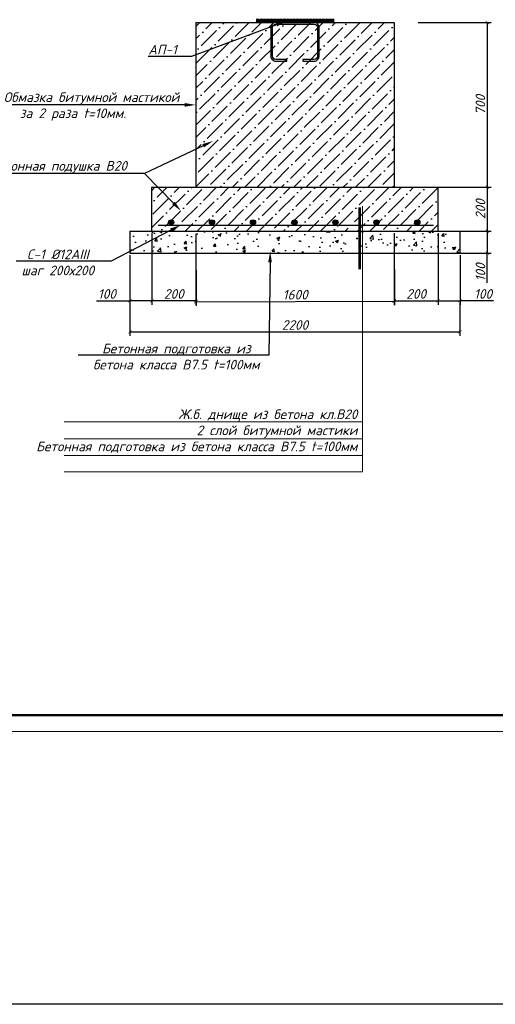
# Model space of a CAD drawing. Header units: millimetres. Extents: x 12962 to 32397, y -4138 to -1429.
# Tile 2 of 41: x 13599 to 13747, y -4138 to -3832. Entities that reach past the tile are written whole.
import ezdxf
from ezdxf import colors
from ezdxf.entities.mleader import LeaderData, LeaderLine
from ezdxf.math import Vec2, Vec3

# ---------------------------------------------------------------- set-up
doc = ezdxf.new("R2010")
doc.units = ezdxf.units.MM
for name, color, linetype in [('1', 7, 'Continuous'), ('KOLOD', 250, 'Continuous'), ('ЛИНИИ(та)', 3, 'Continuous')]:
    doc.layers.add(name, color=color, linetype=linetype)
for name, color, linetype, lineweight in [('1_В1', 160, 'Continuous', 100), ('_1 asosiy', 7, 'Continuous', 40), ('_Выноски', 40, 'Continuous', 15), ('Основные', 7, 'Continuous', 53)]:
    doc.layers.add(name, color=color, linetype=linetype, lineweight=lineweight)
doc.styles.add('ISOCPEUR', font='isocpeui.ttf')
doc.styles.add('НВК_Ш_(3)_И', font='isocpeui.ttf', dxfattribs={"height": 3})
doc.styles.add('Шрифт Р2', font='isocpeui.ttf', dxfattribs={"height": 2})
doc.dimstyles.new('ISOCPEUR ш2', dxfattribs={"dimtxt": 2, "dimasz": 1, "dimexe": 1.25, "dimexo": 0.625, "dimtad": 1, "dimlfac": 0.5, "dimtxsty": 'Шрифт Р2', "dimblk": 'ARCHTICK', "dimcen": 2.5, "dimadec": 0, "dimazin": 0, "dimtfac": 1, "dimtmove": 0, "dimatfit": 3, "dimfxl": 1, "dimarcsym": 0})

# ---------------------------------------------------------------- blocks, each defined once
blk = doc.blocks.new('*U38')
at = {"lineweight": 50}
blk.add_line((569, 0), (0, 0), dxfattribs=at)
at = {"lineweight": 9}
blk.add_line((574, -5), (-20, -5), dxfattribs=at)
blk = doc.blocks.new('_ArchTick')
at = {"color": 0, "linetype": 'ByBlock', "const_width": 0.15}
blk.add_lwpolyline([(-0.5, -0.5), (0.5, 0.5)], dxfattribs=at)
blk = doc.blocks.new('*D1705')
at = {"layer": 'Defpoints', "color": 0, "lineweight": 25, "transparency": 16777216}
for p in [(13722.65, -3832.7), (13722.65, -3883.92), (13744.81, -3883.92)]:
    blk.add_point(p, dxfattribs=at)
at = {"layer": 'KOLOD', "color": 154, "lineweight": -2, "transparency": 16777216}
for p, q in [((13723.27, -3832.7), (13746.06, -3832.7)), ((13744.81, -3832.7), (13744.81, -3883.92)), ((13723.27, -3883.92), (13746.06, -3883.92))]:
    blk.add_line(p, q, dxfattribs=at)
for p, rotation in [((13744.81, -3832.7), 90), ((13744.81, -3883.92), 270)]:
    blk.add_blockref('_ArchTick', p, dxfattribs=dict(at, rotation=rotation))
at = {"layer": 'KOLOD', "color": 154, "lineweight": 18, "transparency": 16777216, "insert": (13742.66, -3858.31), "char_height": 3, "attachment_point": 5, "rotation": 90, "style": 'НВК_Ш_(3)_И'}
blk.add_mtext('700', dxfattribs=at)
blk = doc.blocks.new('*D1706')
at = {"layer": 'Defpoints', "color": 0, "lineweight": 25, "transparency": 16777216}
for p in [(13725.95, -3897.58), (13729.48, -3904.42), (13744.81, -3904.42)]:
    blk.add_point(p, dxfattribs=at)
at = {"layer": 'KOLOD', "color": 154, "lineweight": -2, "transparency": 16777216}
for p, q in [((13726.58, -3897.58), (13746.06, -3897.58)), ((13744.81, -3897.58), (13744.81, -3904.42)), ((13730.1, -3904.42), (13746.06, -3904.42)), ((13744.81, -3913.6), (13744.81, -3904.42))]:
    blk.add_line(p, q, dxfattribs=at)
for p, rotation in [((13744.81, -3897.58), 90), ((13744.81, -3904.42), 270)]:
    blk.add_blockref('_ArchTick', p, dxfattribs=dict(at, rotation=rotation))
at = {"layer": 'KOLOD', "color": 154, "lineweight": 18, "transparency": 16777216, "insert": (13742.68, -3910.38), "char_height": 3, "attachment_point": 5, "rotation": 90, "style": 'НВК_Ш_(3)_И'}
blk.add_mtext('100', dxfattribs=at)
blk = doc.blocks.new('*D1708')
at = {"layer": 'Defpoints', "color": 0, "lineweight": 25, "transparency": 16777216}
for p in [(13715.82, -3897.58), (13729.48, -3897.58), (13729.48, -3919.22)]:
    blk.add_point(p, dxfattribs=at)
at = {"layer": 'KOLOD', "color": 154, "lineweight": -2, "transparency": 16777216}
for p, q in [((13715.82, -3898.21), (13715.82, -3920.47)), ((13729.48, -3898.21), (13729.48, -3920.47)), ((13715.82, -3919.22), (13729.48, -3919.22))]:
    blk.add_line(p, q, dxfattribs=at)
at = {"layer": 'KOLOD', "color": 154, "lineweight": -2, "transparency": 16777216, "rotation": 180}
blk.add_blockref('_ArchTick', (13715.82, -3919.22), dxfattribs=at)
at = {"layer": 'KOLOD', "color": 154, "lineweight": -2, "transparency": 16777216}
blk.add_blockref('_ArchTick', (13729.48, -3919.22), dxfattribs=at)
at = {"layer": 'KOLOD', "color": 154, "lineweight": 18, "transparency": 16777216, "insert": (13722.65, -3917.09), "char_height": 3, "attachment_point": 5, "style": 'НВК_Ш_(3)_И'}
blk.add_mtext('200', dxfattribs=at)
blk = doc.blocks.new('*D1709')
at = {"layer": 'Defpoints', "color": 0, "lineweight": 25, "transparency": 16777216}
for p in [(13640.41, -3897.58), (13654.07, -3897.82), (13640.41, -3919.22)]:
    blk.add_point(p, dxfattribs=at)
at = {"layer": 'KOLOD', "color": 154, "lineweight": -2, "transparency": 16777216}
for p, q in [((13640.41, -3898.21), (13640.41, -3920.47)), ((13654.07, -3898.45), (13654.07, -3920.47)), ((13654.07, -3919.22), (13640.41, -3919.22))]:
    blk.add_line(p, q, dxfattribs=at)
at = {"layer": 'KOLOD', "color": 154, "lineweight": -2, "transparency": 16777216, "rotation": 180}
blk.add_blockref('_ArchTick', (13640.41, -3919.22), dxfattribs=at)
at = {"layer": 'KOLOD', "color": 154, "lineweight": -2, "transparency": 16777216}
blk.add_blockref('_ArchTick', (13654.07, -3919.22), dxfattribs=at)
at = {"layer": 'KOLOD', "color": 154, "lineweight": 18, "transparency": 16777216, "insert": (13647.24, -3917.09), "char_height": 3, "attachment_point": 5, "style": 'НВК_Ш_(3)_И'}
blk.add_mtext('200', dxfattribs=at)
blk = doc.blocks.new('*D1710')
at = {"layer": 'Defpoints', "color": 0, "lineweight": 25, "transparency": 16777216}
for p in [(13725.95, -3883.92), (13729.48, -3897.58), (13744.81, -3897.58)]:
    blk.add_point(p, dxfattribs=at)
at = {"layer": 'KOLOD', "color": 154, "lineweight": -2, "transparency": 16777216}
for p, q in [((13726.58, -3883.92), (13746.06, -3883.92)), ((13744.81, -3883.92), (13744.81, -3897.58)), ((13730.1, -3897.58), (13746.06, -3897.58))]:
    blk.add_line(p, q, dxfattribs=at)
for p, rotation in [((13744.81, -3883.92), 90), ((13744.81, -3897.58), 270)]:
    blk.add_blockref('_ArchTick', p, dxfattribs=dict(at, rotation=rotation))
at = {"layer": 'KOLOD', "color": 154, "lineweight": 18, "transparency": 16777216, "insert": (13742.68, -3890.75), "char_height": 3, "attachment_point": 5, "rotation": 90, "style": 'НВК_Ш_(3)_И'}
blk.add_mtext('200', dxfattribs=at)
blk = doc.blocks.new('*D1714')
at = {"layer": 'Defpoints', "color": 0, "lineweight": 25, "transparency": 16777216}
for p in [(13729.48, -3897.58), (13736.31, -3904.42), (13736.31, -3919.22)]:
    blk.add_point(p, dxfattribs=at)
at = {"layer": 'KOLOD', "color": 154, "lineweight": -2, "transparency": 16777216}
for p, q in [((13729.48, -3898.21), (13729.48, -3920.47)), ((13736.31, -3905.04), (13736.31, -3920.47)), ((13729.48, -3919.22), (13736.31, -3919.22)), ((13746.7, -3919.22), (13736.31, -3919.22))]:
    blk.add_line(p, q, dxfattribs=at)
at = {"layer": 'KOLOD', "color": 154, "lineweight": -2, "transparency": 16777216, "rotation": 180}
blk.add_blockref('_ArchTick', (13729.48, -3919.22), dxfattribs=at)
at = {"layer": 'KOLOD', "color": 154, "lineweight": -2, "transparency": 16777216}
blk.add_blockref('_ArchTick', (13736.31, -3919.22), dxfattribs=at)
at = {"layer": 'KOLOD', "color": 154, "lineweight": 18, "transparency": 16777216, "insert": (13743.48, -3917.09), "char_height": 3, "attachment_point": 5, "style": 'НВК_Ш_(3)_И'}
blk.add_mtext('100', dxfattribs=at)
blk = doc.blocks.new('*D1715')
at = {"layer": 'Defpoints', "color": 0, "lineweight": 25, "transparency": 16777216}
for p in [(13640.41, -3897.58), (13633.58, -3904.42), (13633.58, -3919.22)]:
    blk.add_point(p, dxfattribs=at)
at = {"layer": 'KOLOD', "color": 154, "lineweight": -2, "transparency": 16777216}
for p, q in [((13640.41, -3898.21), (13640.41, -3920.47)), ((13633.58, -3905.04), (13633.58, -3920.47)), ((13623.18, -3919.22), (13633.58, -3919.22)), ((13640.41, -3919.22), (13633.58, -3919.22))]:
    blk.add_line(p, q, dxfattribs=at)
at = {"layer": 'KOLOD', "color": 154, "lineweight": -2, "transparency": 16777216, "rotation": 180}
blk.add_blockref('_ArchTick', (13633.58, -3919.22), dxfattribs=at)
at = {"layer": 'KOLOD', "color": 154, "lineweight": -2, "transparency": 16777216}
blk.add_blockref('_ArchTick', (13640.41, -3919.22), dxfattribs=at)
at = {"layer": 'KOLOD', "color": 154, "lineweight": 18, "transparency": 16777216, "insert": (13626.41, -3917.09), "char_height": 3, "attachment_point": 5, "style": 'НВК_Ш_(3)_И'}
blk.add_mtext('100', dxfattribs=at)

msp = doc.modelspace()

# ---------------------------------------------------------------- hatches: boundary and pattern name
at = {"ltscale": 10}
h = msp.add_hatch(dxfattribs=at)
h.set_pattern_fill('ANSI31', color=5, scale=0.1)
h.set_pattern_definition([(45, (3963.0905, 80.8395), (-0.224506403, 0.224506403), [])])
h.paths.add_polyline_path([(13672.942, -3831.585), (13672.942, -3832.695), (13696.942, -3832.695), (13696.942, -3831.585)])
at = {"layer": '1', "lineweight": 30}
h = msp.add_hatch(color=250, dxfattribs=at)
h.dxf.hatch_style = 1
h.set_gradient(color1=(51, 51, 51), color2=(51, 51, 51), tint=1)
h.paths.add_polyline_path([(13646.375, -3895.667), (13646.393, -3895.667, 0.4108934), (13647.196, -3894.855, 1), (13645.572, -3894.855, 0.4108934)])
h = msp.add_hatch(color=250, dxfattribs=at)
h.dxf.hatch_style = 1
h.set_gradient(color1=(51, 51, 51), color2=(51, 51, 51), tint=1)
h.paths.add_polyline_path([(13659.126, -3895.667), (13659.144, -3895.667, 0.4108934), (13659.947, -3894.855, 1), (13658.323, -3894.855, 0.4108934)])
h = msp.add_hatch(color=250, dxfattribs=at)
h.dxf.hatch_style = 1
h.set_gradient(color1=(51, 51, 51), color2=(51, 51, 51), tint=1)
h.paths.add_polyline_path([(13671.858, -3895.667), (13671.876, -3895.667, 0.4108934), (13672.679, -3894.855, 1), (13671.055, -3894.855, 0.4108934)])
h = msp.add_hatch(color=250, dxfattribs=at)
h.dxf.hatch_style = 1
h.set_gradient(color1=(51, 51, 51), color2=(51, 51, 51), tint=1)
h.paths.add_polyline_path([(13684.788, -3895.667), (13684.806, -3895.667, 0.4108934), (13685.609, -3894.855, 1), (13683.985, -3894.855, 0.4108934)])
h = msp.add_hatch(color=250, dxfattribs=at)
h.dxf.hatch_style = 1
h.set_gradient(color1=(51, 51, 51), color2=(51, 51, 51), tint=1)
h.paths.add_polyline_path([(13697.52, -3895.667), (13697.538, -3895.667, 0.4108934), (13698.341, -3894.855, 1), (13696.717, -3894.855, 0.4108934)])
h = msp.add_hatch(color=250, dxfattribs=at)
h.dxf.hatch_style = 1
h.set_gradient(color1=(51, 51, 51), color2=(51, 51, 51), tint=1)
h.paths.add_polyline_path([(13710.289, -3895.667), (13710.307, -3895.667, 0.4108934), (13711.11, -3894.855, 1), (13709.486, -3894.855, 0.4108934)])
h = msp.add_hatch(color=250, dxfattribs=at)
h.dxf.hatch_style = 1
h.set_gradient(color1=(51, 51, 51), color2=(51, 51, 51), tint=1)
h.paths.add_polyline_path([(13723.021, -3895.667), (13723.039, -3895.667, 0.4108934), (13723.842, -3894.855, 1), (13722.218, -3894.855, 0.4108934)])
at = {"layer": '1', "lineweight": 25, "ltscale": 0.1}
h = msp.add_hatch(dxfattribs=at)
h.set_pattern_fill('AR-CONC', color=250, scale=0.05)
h.set_pattern_definition([(50, (4181.57, -37.236), (9.1092334, -0.7969543), [0.9525, -10.4775]), (355, (4181.57, -37.236), (-1.762171, 9.552842), [0.762, -8.382029]), (100.45144, (4182.329, -37.302), (7.347062, 8.7558876), [0.8095004, -8.904512]), (46.1842, (4181.57, -34.696), (13.553952, -2.102116), [1.42875, -15.71625]), (96.63556, (4182.7, -34.871), (11.870207, 12.371306), [1.214251, -13.35678]), (351.18415, (4181.57, -34.696), (11.870207, 12.371306), [1.142998, -12.572987]), (21, (4182.84, -35.331), (7.5807196, -5.11326), [0.9525, -10.4775]), (326, (4182.84, -35.331), (3.090101, 9.209398), [0.762, -8.382]), (71.451445, (4183.472, -35.757), (10.670821, 4.0961384), [0.8095004, -8.904497]), (37.5, (4181.57, -37.236), (0.1544302, 4.2277519), [0, -8.2804, 0, -8.509, 0, -8.41375]), (7.5, (4181.57, -37.236), (3.3409831, 5.0090287), [0, -4.8514, 0, -8.0899, 0, -3.20675]), (327.5, (4178.738, -37.236), (6.7795298, -0.2864372), [0, -3.175, 0, -9.906, 0, -13.1445]), (317.5, (4177.468, -37.236), (7.406459, 1.2713246), [0, -4.1275, 0, -6.5786, 0, -9.3345])])
h.paths.add_polyline_path([(13633.577, -3897.585), (13633.577, -3904.415), (13736.308, -3904.415), (13736.308, -3897.585)])
at = {"layer": 'ЛИНИИ(та)', "ltscale": 0.05}
h = msp.add_hatch(dxfattribs=at)
h.set_pattern_fill('ANSI36', color=0, scale=0.853811, style=0)
h.set_pattern_definition([(45, (-5813.8125, 2614.098), (1.4376453, 5.27136616), [6.777125, -1.355425, 0, -1.355425])])
h.paths.add_polyline_path([(13654.068, -3832.695), (13654.068, -3883.924), (13715.817, -3883.924), (13715.817, -3832.695)])
h = msp.add_hatch(dxfattribs=at)
h.set_pattern_fill('ANSI36', color=0, scale=0.853811, style=0)
h.set_pattern_definition([(45, (-2450.4243, 3409.9734), (1.4376453, 5.27136616), [6.777125, -1.355425, 0, -1.355425])])
h.paths.add_polyline_path([(13729.478, -3897.585), (13729.478, -3883.924), (13640.407, -3883.924), (13640.407, -3897.585)])

# ---------------------------------------------------------------- linework, layer by layer
at = {"layer": '1', "color": 2, "lineweight": 30}
msp.add_lwpolyline([(12961.955, -1429.432), (14367.112, -1429.432), (14372.871, -4137.977), (12967.714, -4137.977)], close=True, dxfattribs=at)
at = {"layer": '1', "color": 250, "lineweight": 30}
for points in [[(13654.068, -3832.695), (13715.817, -3832.695)], [(13654.068, -3832.695), (13654.068, -3883.924)], [(13672.942, -3831.585), (13672.942, -3832.695)], [(13696.942, -3831.585), (13696.942, -3832.695)], [(13715.817, -3832.695), (13715.817, -3883.924)], [(13640.407, -3883.924), (13729.478, -3883.924)], [(13640.407, -3897.585), (13640.407, -3883.924)], [(13729.478, -3897.585), (13729.478, -3883.924)], [(13633.577, -3897.585), (13736.308, -3897.585)], [(13633.577, -3897.585), (13633.577, -3904.415)], [(13736.308, -3897.585), (13736.308, -3904.415)], [(13633.577, -3904.415), (13736.308, -3904.415)]]:
    msp.add_lwpolyline(points, dxfattribs=at)
at = {"layer": '1', "color": 1, "lineweight": 30}
msp.add_lwpolyline([(13642.339, -3895.667), (13728.096, -3895.667)], dxfattribs=at)
for centre in [(13646.384, -3894.855), (13659.135, -3894.855), (13671.867, -3894.855), (13684.797, -3894.855), (13697.529, -3894.855), (13710.298, -3894.855), (13723.03, -3894.855)]:
    msp.add_circle(centre, 0.812, dxfattribs=at)
at = {"layer": '1_В1', "color": 154, "lineweight": 0}
for p, q in [((13705.913, -3956.902), (13613.079, -3956.902)), ((13705.913, -3962.19), (13613.079, -3962.19)), ((13705.913, -3967.309), (13613.079, -3967.309)), ((13705.913, -3972.429), (13613.079, -3972.429))]:
    msp.add_line(p, q, dxfattribs=at)
msp.add_lwpolyline([(13705.913, -3972.429), (13705.913, -3889.768)], dxfattribs=at)
at = {"layer": '_Выноски', "color": 7, "lineweight": 30}
msp.add_lwpolyline([(13690.942, -3832.695), (13678.942, -3832.695, 0.4142136), (13677.442, -3834.195), (13677.442, -3843.195, 0.4142136), (13678.942, -3844.695), (13682.442, -3844.695), (13682.442, -3844.195), (13678.942, -3844.195, -0.4142136), (13677.942, -3843.195), (13677.942, -3834.195, -0.4142136), (13678.942, -3833.195), (13690.942, -3833.195, -0.4142136), (13691.942, -3834.195), (13691.942, -3843.195, -0.4142136), (13690.942, -3844.195), (13687.442, -3844.195), (13687.442, -3844.695), (13690.942, -3844.695, 0.4142136), (13692.442, -3843.195), (13692.442, -3834.195, 0.4142136)], format="xyb", close=True, dxfattribs=at)
at = {"layer": 'Основные', "color": 7}
msp.add_lwpolyline([(13705.046, -3890.233), (13705.046, -3909.374)], dxfattribs=at)

# ---------------------------------------------------------------- block references
at = {"layer": '_1 asosiy', "color": 0, "ltscale": 30}
msp.add_blockref('*U38', (13367.344, -4048.103), dxfattribs=at)

# ---------------------------------------------------------------- texts
at = {"layer": '1_В1', "color": 154, "lineweight": 0, "insert": (13704.373, -3953.005), "char_height": 3, "width": 99.41046, "attachment_point": 3, "style": 'ISOCPEUR'}
msp.add_mtext('Ж.б. днище из бетона кл.В20  \\P2 слой битумной мастики\\PБетонная подготовка из бетона класса В7.5 t=100мм\\P\\P\\P{\\A1;\\W0.9;\\C256;  }', dxfattribs=at)

# ---------------------------------------------------------------- dimensions: what is measured, and where the dimension line sits
at = {"layer": 'KOLOD', "color": 154, "lineweight": 18}
dim = msp.add_aligned_dim(p1=(13722.647, -3832.695), p2=(13722.647, -3883.924), distance=22.161, text='700', dimstyle='ISOCPEUR ш2', override={"dimtxt": 3, "dimtxsty": 'НВК_Ш_(3)_И', "dimclrd": 154, "dimclre": 154, "dimclrt": 154, "dimtmove": 1}, dxfattribs=at)
dim.commit()
dim.dimension.update_dxf_attribs({"geometry": '*D1705', "text_midpoint": (13742.663, -3858.309)})
for base, p1, p2, angle, text, picture, middle in [((13744.808, -3897.585), (13725.952, -3883.924), (13729.478, -3897.585), 90, '200', '*D1710', (13744.808, -3890.754)), ((13744.808, -3904.415), (13725.952, -3897.585), (13729.478, -3904.415), 90, '100', '*D1706', (13744.808, -3910.38)), ((13736.308, -3919.218), (13729.478, -3897.585), (13736.308, -3904.415), 180, '100', '*D1714', (13743.479, -3918.642))]:
    dim = msp.add_linear_dim(base=base, p1=p1, p2=p2, angle=angle, text=text, dimstyle='ISOCPEUR ш2', override={"dimtxt": 3, "dimtxsty": 'НВК_Ш_(3)_И', "dimclrd": 154, "dimclre": 154, "dimclrt": 154, "dimtmove": 1}, dxfattribs=at)
    dim.commit()
    dim.dimension.update_dxf_attribs({"geometry": picture, "text_midpoint": middle, "dimtype": 160})
for base, p1, p2, text, picture, middle in [((13633.577, -3919.218), (13640.407, -3897.585), (13633.577, -3904.415), '100', '*D1715', (13626.406, -3918.642)), ((13640.407, -3919.218), (13654.068, -3897.821), (13640.407, -3897.585), '200', '*D1709', (13647.238, -3919.218))]:
    dim = msp.add_linear_dim(base=base, p1=p1, p2=p2, text=text, dimstyle='ISOCPEUR ш2', override={"dimtxt": 3, "dimtxsty": 'НВК_Ш_(3)_И', "dimclrd": 154, "dimclre": 154, "dimclrt": 154, "dimtmove": 1}, dxfattribs=at)
    dim.commit()
    dim.dimension.update_dxf_attribs({"geometry": picture, "text_midpoint": middle, "dimtype": 160})
for p1, p2, distance, text in [((13654.068, -3897.821), (13715.817, -3897.585), -21.749, '1600'), ((13633.577, -3919.218), (13736.308, -3919.218), -9.656, '2200')]:
    msp.add_aligned_dim(p1=p1, p2=p2, distance=distance, text=text, dimstyle='ISOCPEUR ш2', override={"dimtxt": 3, "dimtxsty": 'НВК_Ш_(3)_И', "dimclrd": 154, "dimclre": 154, "dimclrt": 154, "dimtmove": 1}, dxfattribs=at).render()
dim = msp.add_linear_dim(base=(13729.478, -3919.218), p1=(13715.817, -3897.585), p2=(13729.478, -3897.585), angle=180, text='200', dimstyle='ISOCPEUR ш2', override={"dimtxt": 3, "dimtxsty": 'НВК_Ш_(3)_И', "dimclrd": 154, "dimclre": 154, "dimclrt": 154, "dimtmove": 1}, dxfattribs=at)
dim.commit()
dim.dimension.update_dxf_attribs({"geometry": '*D1708', "text_midpoint": (13722.647, -3917.093)})

# ---------------------------------------------------------------- leaders
at = {"layer": '1_В1', "color": 154, "lineweight": 25}
ml = msp.add_multileader_mtext('Standard', dxfattribs=at)
ml.set_content('{\\C154;АП-1}', color=176, style='НВК_Ш_(3)_И')
ml.set_leader_properties(color=154)
ml.build(insert=Vec2(0, 0))
ml.multileader.update_dxf_attribs({"text_left_attachment_type": 6, "text_right_attachment_type": 6, "dogleg_length": 0.5, "arrow_head_size": 3.415})
ctx = ml.context
ctx.base_point, ctx.char_height, ctx.arrow_head_size, ctx.landing_gap_size, ctx.plane_origin = Vec3(13635.542, -3843.237), 3, 3.415, 3.415, Vec3(14018.137, -3806.372)
ctx.left_attachment, ctx.right_attachment, ctx.text_align_type = 6, 6, 1
notes = []
notes.append((ctx, [(0, (1, 1, 0), (13652.772, -3843.237), (-1, 0), 0.854, [(0, [(13682.398, -3832.188)], 0, [])])]))
ctx.mtext.insert, ctx.mtext.width, ctx.mtext.alignment, ctx.mtext.flow_direction = Vec3(13643.73, -3839.637), 13.93486, 2, 5
at = {"layer": '1_В1', "color": 154, "lineweight": 0}
ml = msp.add_multileader_mtext('Standard', dxfattribs=at)
ml.set_content('{\\C154;Обмазка битумной мастикой\\P\\pxi1,qj; за 2 раза t=10мм.}', color=176, style='ISOCPEUR')
ml.set_leader_properties(color=154)
ml.build(insert=Vec2(0, 0))
ml.multileader.update_dxf_attribs({"text_left_attachment_type": 6, "text_right_attachment_type": 6, "dogleg_length": 0.5, "arrow_head_size": 3.415})
ctx = ml.context
ctx.base_point, ctx.char_height, ctx.arrow_head_size, ctx.landing_gap_size, ctx.plane_origin = Vec3(13599.638, -3858.309), 3, 3.415, 3.415, Vec3(14023.307, -3897.53)
ctx.left_attachment, ctx.right_attachment, ctx.text_align_type = 6, 6, 1
notes.append((ctx, [(0, (1, 1, 0), (13644.454, -3858.309), (-1, 0), 0.854, [(0, [(13654.068, -3858.309)], 0, [])])]))
ctx.mtext.insert, ctx.mtext.width, ctx.mtext.alignment, ctx.mtext.flow_direction = Vec3(13621.619, -3854.409), 54.50885, 2, 5
at = {"layer": '1_В1', "color": 154, "lineweight": 25}
ml = msp.add_multileader_mtext('Standard', dxfattribs=at)
ml.set_content('{\\C154;Бетонная подушка B20}', color=176, style='НВК_Ш_(3)_И')
ml.set_leader_properties(color=154)
ml.build(insert=Vec2(0, 0))
ml.multileader.update_dxf_attribs({"text_left_attachment_type": 6, "text_right_attachment_type": 6, "dogleg_length": 0.5, "arrow_head_size": 3.415})
ctx = ml.context
ctx.base_point, ctx.char_height, ctx.arrow_head_size, ctx.landing_gap_size, ctx.plane_origin = Vec3(13585.26, -3879.669), 3, 3.415, 3.415, Vec3(13991.67, -3918.89)
ctx.left_attachment, ctx.right_attachment, ctx.text_align_type = 6, 6, 1
notes.append((ctx, [(0, (1, 1, 0), (13638.158, -3879.669), (-1, 0), 0.854, [(0, [(13659.447, -3869.542)], 0, [])])]))
ctx.mtext.insert, ctx.mtext.width, ctx.mtext.alignment, ctx.mtext.flow_direction = Vec3(13611.282, -3875.769), 54.50885, 2, 5
ml = msp.add_multileader_mtext('Standard', dxfattribs=at)
ml.set_content('{\\C154;Бетонная подушка B20}', color=176, style='НВК_Ш_(3)_И')
ml.set_leader_properties(color=154)
ml.build(insert=Vec2(0, 0))
ml.multileader.update_dxf_attribs({"text_left_attachment_type": 6, "text_right_attachment_type": 6, "dogleg_length": 0.5, "arrow_head_size": 3.415})
ctx = ml.context
ctx.base_point, ctx.char_height, ctx.arrow_head_size, ctx.landing_gap_size, ctx.plane_origin = Vec3(13585.26, -3879.669), 3, 3.415, 3.415, Vec3(13991.67, -3918.89)
ctx.left_attachment, ctx.right_attachment, ctx.text_align_type = 6, 6, 1
notes.append((ctx, [(0, (1, 1, 0), (13638.158, -3879.669), (-1, 0), 0.854, [(0, [(13649.498, -3891.268)], 0, [])])]))
ctx.mtext.insert, ctx.mtext.width, ctx.mtext.alignment, ctx.mtext.flow_direction = Vec3(13611.282, -3875.769), 54.50885, 2, 5
ml = msp.add_multileader_mtext('Standard', dxfattribs=at)
ml.set_content('{\\C154;С-1 %%C12AIII \\Pшаг 200х200 }', color=176, style='НВК_Ш_(3)_И')
ml.set_leader_properties(color=154)
ml.build(insert=Vec2(0, 0))
ml.multileader.update_dxf_attribs({"text_left_attachment_type": 6, "text_right_attachment_type": 6, "dogleg_length": 0.5, "arrow_head_size": 3.415})
ctx = ml.context
ctx.base_point, ctx.char_height, ctx.arrow_head_size, ctx.landing_gap_size, ctx.plane_origin = Vec3(13595.37, -3906.881), 3, 3.415, 3.415, Vec3(13973.76, -3960.042)
ctx.left_attachment, ctx.right_attachment, ctx.text_align_type = 6, 6, 1
notes.append((ctx, [(0, (1, 1, 0), (13627.759, -3906.881), (-1, 0), 0.854, [(0, [(13649.387, -3895.667)], 0, [])])]))
ctx.mtext.insert, ctx.mtext.width, ctx.mtext.alignment, ctx.mtext.flow_direction = Vec3(13611.138, -3903.281), 69.11858, 2, 5
ml = msp.add_multileader_mtext('Standard', dxfattribs=at)
ml.set_content('{\\C154;Бетонная подготовка из бетона класса В7.5 t=100мм}', color=176, style='НВК_Ш_(3)_И')
ml.set_leader_properties(color=154)
ml.build(insert=Vec2(0, 0))
ml.multileader.update_dxf_attribs({"text_left_attachment_type": 6, "text_right_attachment_type": 6, "dogleg_length": 0.5, "arrow_head_size": 3.415})
ctx = ml.context
ctx.base_point, ctx.char_height, ctx.arrow_head_size, ctx.landing_gap_size, ctx.plane_origin = Vec3(13620.102, -3936.166), 3, 3.415, 3.415, Vec3(14030.296, -3982.991)
ctx.left_attachment, ctx.right_attachment, ctx.text_align_type = 6, 6, 1
notes.append((ctx, [(0, (1, 1, 0), (13676.784, -3936.166), (-1, 0), 0.854, [(0, [(13677.233, -3903.83)], 0, [])])]))
ctx.mtext.insert, ctx.mtext.width, ctx.mtext.alignment, ctx.mtext.flow_direction = Vec3(13648.016, -3932.566), 54.50885, 2, 5
for ctx, leaders in notes:
    for number, flags, end, landing, length, lines in leaders:
        leader = LeaderData()
        leader.index, (leader.has_last_leader_line, leader.has_dogleg_vector, leader.attachment_direction) = number, flags
        leader.last_leader_point, leader.dogleg_vector, leader.dogleg_length = Vec3(end), Vec3(landing), length
        for number, points, colour, breaks in lines:
            line = LeaderLine()
            line.index, line.vertices, line.color, line.breaks = number, Vec3.list(points), colors.encode_raw_color(colour), breaks
            leader.lines.append(line)
        ctx.leaders.append(leader)

doc.saveas('drawing.dxf')
